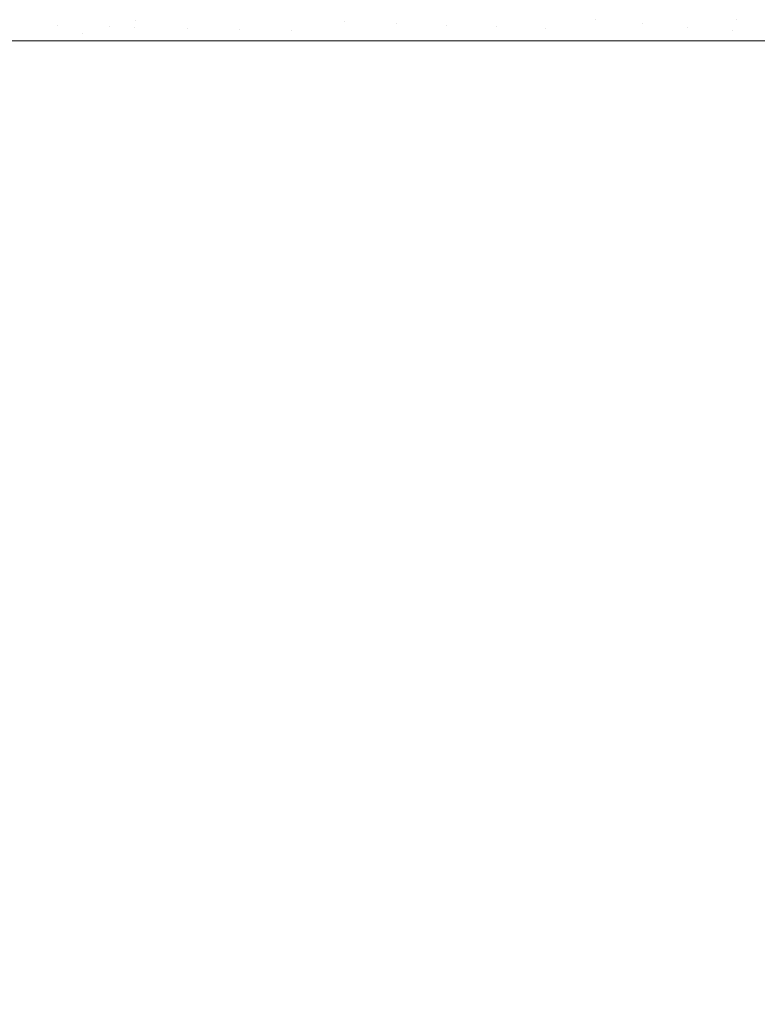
# Model space of a CAD drawing. Header units: centimetres. Extents: x -44.1 to 45.2, y 4.2 to 6.
# Tile 60 of 256: x -44.0277 to -43.932, y 5.7752 to 5.903. Entities that reach past the tile are written whole.
import ezdxf

# ---------------------------------------------------------------- set-up
doc = ezdxf.new("R2010")
doc.units = ezdxf.units.CM
doc.header["$LTSCALE"] = 2.54
doc.layers.add('Lucido design-1', color=7, linetype='Continuous')

# ---------------------------------------------------------------- blocks, each defined once
blk = doc.blocks.new('Gruppo-4-1')
at = {"color": 7, "linetype": 'Continuous', "lineweight": 9}
for points, invisible_edges in [([(-43.94694, 5.90245, -2276.2236), (-43.94606, 5.90492, -2276.2236), (-43.95192, 5.90594, -2276.22429), (-43.95257, 5.9044, -2276.22429)], 15), ([(-43.95257, 5.9044, -2277.02005), (-43.95192, 5.90594, -2277.02005), (-43.94606, 5.90492, -2277.02074), (-43.94694, 5.90245, -2277.02074)], 15), ([(-43.93377, 5.90451, -2276.22265), (-43.93899, 5.90603, -2276.22305), (-43.94035, 5.90393, -2276.22305), (-43.93478, 5.90296, -2276.22265)], 15), ([(-43.99206, 5.90451, -2276.23228), (-43.99226, 5.90304, -2276.23228), (-43.98553, 5.90278, -2276.23043), (-43.98535, 5.90412, -2276.23043)], 15), ([(-43.98535, 5.90412, -2277.01391), (-43.98553, 5.90278, -2277.01391), (-43.99226, 5.90304, -2277.01206), (-43.99206, 5.90451, -2277.01206)], 15), ([(-43.97887, 5.90252, -2276.2288), (-43.97846, 5.90497, -2276.2288), (-43.98508, 5.90549, -2276.23043), (-43.98535, 5.90412, -2276.23043)], 15), ([(-43.98535, 5.90412, -2277.01391), (-43.98508, 5.90549, -2277.01391), (-43.97846, 5.90497, -2277.01554), (-43.97887, 5.90252, -2277.01554)], 15), ([(-43.97192, 5.90444, -2276.22739), (-43.97846, 5.90497, -2276.2288), (-43.97887, 5.90252, -2276.2288), (-43.97229, 5.90227, -2276.22739)], 15), ([(-43.97229, 5.90227, -2277.01695), (-43.97887, 5.90252, -2277.01554), (-43.97846, 5.90497, -2277.01554), (-43.97192, 5.90444, -2277.01695)], 15), ([(-43.95868, 5.90517, -2276.22514), (-43.95918, 5.90342, -2276.22514), (-43.95299, 5.90293, -2276.22429), (-43.95257, 5.9044, -2276.22429)], 15), ([(-43.95257, 5.9044, -2277.02005), (-43.95299, 5.90293, -2277.02005), (-43.95918, 5.90342, -2277.0192), (-43.95868, 5.90517, -2277.0192)], 15), ([(-43.94694, 5.90245, -2276.2236), (-43.94104, 5.90197, -2276.22305), (-43.94035, 5.90393, -2276.22305), (-43.94606, 5.90492, -2276.2236)], 15), ([(-43.94606, 5.90492, -2277.02074), (-43.94035, 5.90393, -2277.02129), (-43.94104, 5.90197, -2277.02129), (-43.94694, 5.90245, -2277.02074)], 15), ([(-43.93478, 5.90296, -2276.22265), (-43.92936, 5.90202, -2276.22238), (-43.9287, 5.90304, -2276.22238), (-43.93377, 5.90451, -2276.22265)], 15), ([(-43.93377, 5.90451, -2277.02169), (-43.9287, 5.90304, -2277.02196), (-43.92936, 5.90202, -2277.02196), (-43.93478, 5.90296, -2277.02169)], 15), ([(-44.02923, 5.90446, -2276.99736), (-44.02595, 5.90433, -2276.99903), (-44.02612, 5.90224, -2276.99903), (-44.0294, 5.9023, -2276.99736)], 15), ([(-44.0294, 5.9023, -2276.24698), (-44.02612, 5.90224, -2276.24531), (-44.02605, 5.90328, -2276.24531), (-44.02933, 5.90337, -2276.24698)], 15), ([(-44.02281, 5.90218, -2277.00064), (-44.02612, 5.90224, -2276.99903), (-44.02595, 5.90433, -2276.99903), (-44.02264, 5.90421, -2277.00064)], 15), ([(-44.02605, 5.90328, -2276.24531), (-44.02612, 5.90224, -2276.24531), (-44.01947, 5.90212, -2276.24217), (-44.0194, 5.90309, -2276.24217)], 15), ([(-44.0194, 5.90309, -2277.00217), (-44.01947, 5.90212, -2277.00217), (-44.02281, 5.90218, -2277.00064), (-44.02264, 5.90421, -2277.00064)], 15), ([(-44.01611, 5.90205, -2276.2407), (-44.01596, 5.90395, -2276.2407), (-44.01931, 5.90408, -2276.24217), (-44.0194, 5.90309, -2276.24217)], 15), ([(-44.0194, 5.90309, -2277.00217), (-44.01931, 5.90408, -2277.00217), (-44.01259, 5.90382, -2277.00503), (-44.01268, 5.9029, -2277.00503)], 15), ([(-44.01611, 5.90205, -2276.2407), (-44.01274, 5.90199, -2276.23931), (-44.01259, 5.90382, -2276.23931), (-44.01596, 5.90395, -2276.2407)], 15), ([(-44.00595, 5.90186, -2276.23671), (-44.00582, 5.90356, -2276.23671), (-44.01259, 5.90382, -2276.23931), (-44.01274, 5.90199, -2276.23931)], 15), ([(-44.01268, 5.9029, -2277.00503), (-44.01259, 5.90382, -2277.00503), (-44.00582, 5.90356, -2277.00763), (-44.00595, 5.90186, -2277.00763)], 15), ([(-43.99916, 5.90173, -2276.23437), (-43.99903, 5.9033, -2276.23437), (-44.00582, 5.90356, -2276.23671), (-44.00595, 5.90186, -2276.23671)], 15), ([(-44.00595, 5.90186, -2277.00763), (-44.00582, 5.90356, -2277.00763), (-43.99903, 5.9033, -2277.00997), (-43.99916, 5.90173, -2277.00997)], 15), ([(-43.99238, 5.9016, -2276.23228), (-43.99226, 5.90304, -2276.23228), (-43.99903, 5.9033, -2276.23437), (-43.99916, 5.90173, -2276.23437)], 15), ([(-43.99916, 5.90173, -2277.00997), (-43.99903, 5.9033, -2277.00997), (-43.99226, 5.90304, -2277.01206), (-43.99238, 5.9016, -2277.01206)], 15), ([(-43.98535, 5.90412, -2276.23043), (-43.98553, 5.90278, -2276.23043), (-43.97887, 5.90252, -2276.2288)], 11), ([(-43.97887, 5.90252, -2277.01554), (-43.98553, 5.90278, -2277.01391), (-43.98535, 5.90412, -2277.01391)], 11), ([(-43.97229, 5.90227, -2276.22739), (-43.96581, 5.90202, -2276.22617), (-43.96549, 5.90393, -2276.22617), (-43.97192, 5.90444, -2276.22739)], 15), ([(-43.97192, 5.90444, -2277.01695), (-43.96549, 5.90393, -2277.01817), (-43.96581, 5.90202, -2277.01817), (-43.97229, 5.90227, -2277.01695)], 15), ([(-43.95945, 5.90177, -2276.22514), (-43.95918, 5.90342, -2276.22514), (-43.96549, 5.90393, -2276.22617), (-43.96581, 5.90202, -2276.22617)], 15), ([(-43.96581, 5.90202, -2277.01817), (-43.96549, 5.90393, -2277.01817), (-43.95918, 5.90342, -2277.0192), (-43.95945, 5.90177, -2277.0192)], 15), ([(-43.95661, 5.90021, -2276.22472), (-43.95918, 5.90342, -2276.22514), (-43.95945, 5.90177, -2276.22514)], 11), ([(-43.95945, 5.90177, -2277.0192), (-43.95918, 5.90342, -2277.0192), (-43.95661, 5.90021, -2277.01962)], 11), ([(-43.95299, 5.90293, -2276.22429), (-43.95918, 5.90342, -2276.22514), (-43.95661, 5.90021, -2276.22472)], 11), ([(-43.95661, 5.90021, -2277.01962), (-43.95918, 5.90342, -2277.0192), (-43.95299, 5.90293, -2277.02005)], 11), ([(-43.95257, 5.9044, -2276.22429), (-43.95299, 5.90293, -2276.22429), (-43.94694, 5.90245, -2276.2236)], 11), ([(-43.94694, 5.90245, -2277.02074), (-43.95299, 5.90293, -2277.02005), (-43.95257, 5.9044, -2277.02005)], 11), ([(-43.93554, 5.90021, -2276.22266), (-43.93478, 5.90296, -2276.22265), (-43.94035, 5.90393, -2276.22305), (-43.94104, 5.90197, -2276.22305)], 15), ([(-43.93529, 5.90151, -2277.02169), (-43.94104, 5.90197, -2277.02129), (-43.94035, 5.90393, -2277.02129), (-43.93478, 5.90296, -2277.02169)], 15), ([(-44.0294, 5.9023, -2276.99736), (-44.02612, 5.90224, -2276.99903), (-44.02418, 5.90021, -2277.00001), (-44.03028, 5.90021, -2276.99692)], 11), ([(-44.02944, 5.90125, -2276.24698), (-44.02616, 5.90122, -2276.24531), (-44.02612, 5.90224, -2276.24531), (-44.0294, 5.9023, -2276.24698)], 15), ([(-44.01951, 5.90116, -2276.24217), (-44.01947, 5.90212, -2276.24217), (-44.02612, 5.90224, -2276.24531), (-44.02616, 5.90122, -2276.24531)], 15), ([(-44.02418, 5.90021, -2277.00001), (-44.02612, 5.90224, -2276.99903), (-44.02281, 5.90218, -2277.00064)], 11), ([(-44.02281, 5.90218, -2277.00064), (-44.01947, 5.90212, -2277.00217), (-44.01721, 5.90021, -2277.00318), (-44.02418, 5.90021, -2277.00001)], 11), ([(-44.01611, 5.90205, -2276.2407), (-44.01947, 5.90212, -2276.24217), (-44.01951, 5.90116, -2276.24217)], 11), ([(-44.01721, 5.90021, -2276.24116), (-44.01611, 5.90205, -2276.2407), (-44.01951, 5.90116, -2276.24217)], 11), ([(-44.0194, 5.90309, -2276.24217), (-44.01947, 5.90212, -2276.24217), (-44.01611, 5.90205, -2276.2407)], 11), ([(-44.01268, 5.9029, -2277.00503), (-44.01274, 5.90199, -2277.00503), (-44.01947, 5.90212, -2277.00217), (-44.0194, 5.90309, -2277.00217)], 15), ([(-44.01721, 5.90021, -2277.00318), (-44.01947, 5.90212, -2277.00217), (-44.01274, 5.90199, -2277.00503)], 11), ([(-44.01721, 5.90021, -2276.24116), (-44.01277, 5.90021, -2276.23934), (-44.01274, 5.90199, -2276.23931), (-44.01611, 5.90205, -2276.2407)], 14), ([(-44.01274, 5.90199, -2277.00503), (-44.01009, 5.90021, -2277.0061), (-44.01721, 5.90021, -2277.00318)], 9), ([(-44.01274, 5.90199, -2276.23931), (-44.01277, 5.90021, -2276.23934), (-44.01009, 5.90021, -2276.23824)], 9), ([(-44.00595, 5.90186, -2277.00763), (-44.01274, 5.90199, -2277.00503), (-44.01268, 5.9029, -2277.00503)], 11), ([(-44.00595, 5.90186, -2276.23671), (-44.01274, 5.90199, -2276.23931), (-44.01009, 5.90021, -2276.23824)], 11), ([(-44.01009, 5.90021, -2277.0061), (-44.01274, 5.90199, -2277.00503), (-44.00595, 5.90186, -2277.00763)], 11), ([(-43.98567, 5.90021, -2276.23043), (-43.98553, 5.90278, -2276.23043), (-43.99226, 5.90304, -2276.23228), (-43.99238, 5.9016, -2276.23228)], 15), ([(-43.99238, 5.9016, -2277.01206), (-43.99226, 5.90304, -2277.01206), (-43.98553, 5.90278, -2277.01391), (-43.98567, 5.90021, -2277.01391)], 15), ([(-43.98553, 5.90278, -2276.23043), (-43.98567, 5.90021, -2276.23043), (-43.98553, 5.90021, -2276.23039)], 9), ([(-43.98553, 5.90021, -2277.01395), (-43.98567, 5.90021, -2277.01391), (-43.98553, 5.90278, -2277.01391)], 10), ([(-43.98553, 5.90278, -2276.23043), (-43.98553, 5.90021, -2276.23039), (-43.97898, 5.90021, -2276.22884)], 9), ([(-43.97898, 5.90021, -2276.22884), (-43.97887, 5.90252, -2276.2288), (-43.98553, 5.90278, -2276.23043)], 11), ([(-43.98553, 5.90021, -2277.01395), (-43.98553, 5.90278, -2277.01391), (-43.97887, 5.90252, -2277.01554)], 11), ([(-43.97887, 5.90252, -2277.01554), (-43.97633, 5.90021, -2277.01613), (-43.98553, 5.90021, -2277.01395)], 9), ([(-43.97887, 5.90252, -2276.2288), (-43.97898, 5.90021, -2276.22884), (-43.97633, 5.90021, -2276.22821)], 9), ([(-43.97229, 5.90227, -2276.22739), (-43.97887, 5.90252, -2276.2288), (-43.97633, 5.90021, -2276.22821)], 11), ([(-43.97633, 5.90021, -2277.01613), (-43.97887, 5.90252, -2277.01554), (-43.97229, 5.90227, -2277.01695)], 11), ([(-43.97633, 5.90021, -2276.22821), (-43.97239, 5.90021, -2276.22743), (-43.97229, 5.90227, -2276.22739)], 10), ([(-43.96667, 5.90021, -2277.01804), (-43.97633, 5.90021, -2277.01613), (-43.97229, 5.90227, -2277.01695)], 10), ([(-43.97229, 5.90227, -2276.22739), (-43.97239, 5.90021, -2276.22743), (-43.96667, 5.90021, -2276.2263)], 9), ([(-43.96667, 5.90021, -2276.2263), (-43.96581, 5.90202, -2276.22617), (-43.97229, 5.90227, -2276.22739)], 11), ([(-43.97229, 5.90227, -2277.01695), (-43.96581, 5.90202, -2277.01817), (-43.96667, 5.90021, -2277.01804)], 11), ([(-43.96581, 5.90202, -2276.22617), (-43.96667, 5.90021, -2276.2263), (-43.95953, 5.90021, -2276.22518)], 9), ([(-43.95953, 5.90021, -2277.01916), (-43.96667, 5.90021, -2277.01804), (-43.96581, 5.90202, -2277.01817)], 10), ([(-43.95953, 5.90021, -2276.22518), (-43.95945, 5.90177, -2276.22514), (-43.96581, 5.90202, -2276.22617)], 11), ([(-43.96581, 5.90202, -2277.01817), (-43.95945, 5.90177, -2277.0192), (-43.95953, 5.90021, -2277.01916)], 11), ([(-43.95661, 5.90021, -2276.22472), (-43.95329, 5.90021, -2276.22433), (-43.95299, 5.90293, -2276.22429)], 10), ([(-43.95299, 5.90293, -2277.02005), (-43.95329, 5.90021, -2277.02001), (-43.95661, 5.90021, -2277.01962)], 9), ([(-43.94694, 5.90245, -2276.2236), (-43.95299, 5.90293, -2276.22429), (-43.95329, 5.90021, -2276.22433)], 11), ([(-43.95329, 5.90021, -2277.02001), (-43.95299, 5.90293, -2277.02005), (-43.94694, 5.90245, -2277.02074)], 11), ([(-43.95329, 5.90021, -2276.22433), (-43.9462, 5.90021, -2276.2235), (-43.94694, 5.90245, -2276.2236)], 10), ([(-43.94694, 5.90245, -2277.02074), (-43.9462, 5.90021, -2277.02084), (-43.95329, 5.90021, -2277.02001)], 9), ([(-43.94104, 5.90197, -2276.22305), (-43.94694, 5.90245, -2276.2236), (-43.9462, 5.90021, -2276.2235)], 11), ([(-43.94694, 5.90245, -2277.02074), (-43.94104, 5.90197, -2277.02129), (-43.9462, 5.90021, -2277.02084)], 11), ([(-43.9462, 5.90021, -2276.2235), (-43.94123, 5.90021, -2276.22311), (-43.94104, 5.90197, -2276.22305)], 10), ([(-43.93554, 5.90021, -2277.02168), (-43.9462, 5.90021, -2277.02084), (-43.94104, 5.90197, -2277.02129)], 10), ([(-43.94104, 5.90197, -2276.22305), (-43.94123, 5.90021, -2276.22311), (-43.93554, 5.90021, -2276.22266)], 9), ([(-43.94104, 5.90197, -2277.02129), (-43.93529, 5.90151, -2277.02169), (-43.93554, 5.90021, -2277.02168)], 11), ([(-43.93554, 5.90021, -2276.22266), (-43.93543, 5.90021, -2276.22265), (-43.93478, 5.90296, -2276.22265)], 10), ([(-43.93478, 5.90296, -2276.22265), (-43.93543, 5.90021, -2276.22265), (-43.92979, 5.90021, -2276.22243)], 9), ([(-43.93478, 5.90296, -2277.02169), (-43.92936, 5.90202, -2277.02196), (-43.9297, 5.90107, -2277.02196), (-43.93529, 5.90151, -2277.02169)], 15), ([(-43.92979, 5.90021, -2276.22243), (-43.92936, 5.90202, -2276.22238), (-43.93478, 5.90296, -2276.22265)], 11), ([(-44.03028, 5.90021, -2276.24742), (-44.02616, 5.90021, -2276.24533), (-44.02616, 5.90122, -2276.24531), (-44.02944, 5.90125, -2276.24698)], 14), ([(-44.01951, 5.90116, -2276.24217), (-44.02616, 5.90122, -2276.24531), (-44.02418, 5.90021, -2276.24433)], 11), ([(-44.02616, 5.90122, -2276.24531), (-44.02616, 5.90021, -2276.24533), (-44.02418, 5.90021, -2276.24433)], 9), ([(-44.02418, 5.90021, -2276.24433), (-44.01951, 5.90021, -2276.2422), (-44.01951, 5.90116, -2276.24217)], 10), ([(-44.01951, 5.90116, -2276.24217), (-44.01951, 5.90021, -2276.2422), (-44.01721, 5.90021, -2276.24116)], 9), ([(-44.01009, 5.90021, -2276.23824), (-44.00598, 5.90021, -2276.23675), (-44.00595, 5.90186, -2276.23671)], 10), ([(-44.00595, 5.90186, -2277.00763), (-44.00242, 5.90021, -2277.00889), (-44.01009, 5.90021, -2277.0061)], 9), ([(-44.00595, 5.90186, -2276.23671), (-44.00598, 5.90021, -2276.23675), (-44.00242, 5.90021, -2276.23545)], 9), ([(-44.00242, 5.90021, -2276.23545), (-43.99916, 5.90173, -2276.23437), (-44.00595, 5.90186, -2276.23671)], 11), ([(-43.99916, 5.90173, -2277.00997), (-44.00242, 5.90021, -2277.00889), (-44.00595, 5.90186, -2277.00763)], 11), ([(-44.00242, 5.90021, -2276.23545), (-43.99919, 5.90021, -2276.23441), (-43.99916, 5.90173, -2276.23437)], 10), ([(-43.99423, 5.90021, -2277.01152), (-44.00242, 5.90021, -2277.00889), (-43.99916, 5.90173, -2277.00997)], 10), ([(-43.99916, 5.90173, -2276.23437), (-43.99919, 5.90021, -2276.23441), (-43.99423, 5.90021, -2276.23282)], 9), ([(-43.99423, 5.90021, -2276.23282), (-43.99238, 5.9016, -2276.23228), (-43.99916, 5.90173, -2276.23437)], 11), ([(-43.99916, 5.90173, -2277.00997), (-43.99238, 5.9016, -2277.01206), (-43.99423, 5.90021, -2277.01152)], 11), ([(-43.99423, 5.90021, -2276.23282), (-43.9924, 5.90021, -2276.23231), (-43.99238, 5.9016, -2276.23228)], 10), ([(-43.99238, 5.9016, -2277.01206), (-43.9924, 5.90021, -2277.01203), (-43.99423, 5.90021, -2277.01152)], 9), ([(-43.99238, 5.9016, -2276.23228), (-43.9924, 5.90021, -2276.23231), (-43.98567, 5.90021, -2276.23043)], 9), ([(-43.98567, 5.90021, -2277.01391), (-43.9924, 5.90021, -2277.01203), (-43.99238, 5.9016, -2277.01206)], 10), ([(-43.95945, 5.90177, -2276.22514), (-43.95953, 5.90021, -2276.22518), (-43.95661, 5.90021, -2276.22472)], 9), ([(-43.95661, 5.90021, -2277.01962), (-43.95953, 5.90021, -2277.01916), (-43.95945, 5.90177, -2277.0192)], 10), ([(-43.92979, 5.90021, -2277.02191), (-43.93554, 5.90021, -2277.02168), (-43.93529, 5.90151, -2277.02169)], 10), ([(-43.93529, 5.90151, -2277.02169), (-43.9297, 5.90107, -2277.02196), (-43.92979, 5.90021, -2277.02191)], 11), ([(-44.02616, 5.90021, -2276.24533), (-44.03028, 5.90021, -2276.24742), (-44.03028, 4.30021, -2276.24742), (-44.02616, 4.30021, -2276.24533)], 10), ([(-44.03028, 5.90021, -2276.99692), (-44.02418, 5.90021, -2277.00001), (-44.02418, 4.30021, -2277.00001), (-44.02945, 4.30021, -2276.99734)], 10), ([(-44.02616, 4.30021, -2276.24533), (-44.02418, 4.30021, -2276.24433), (-44.02418, 5.90021, -2276.24433), (-44.02616, 5.90021, -2276.24533)], 10), ([(-44.01951, 5.90021, -2276.2422), (-44.02418, 5.90021, -2276.24433), (-44.02418, 4.30021, -2276.24433), (-44.02285, 4.30021, -2276.24373)], 10), ([(-44.02418, 5.90021, -2277.00001), (-44.01721, 5.90021, -2277.00318), (-44.01721, 4.30021, -2277.00318), (-44.01951, 4.30021, -2277.00214)], 10), ([(-44.01951, 4.30021, -2277.00214), (-44.02418, 4.30021, -2277.00001), (-44.02418, 5.90021, -2277.00001)], 10), ([(-44.02285, 4.30021, -2276.24373), (-44.01951, 4.30021, -2276.2422), (-44.01951, 5.90021, -2276.2422)], 10), ([(-44.01951, 4.30021, -2276.2422), (-44.01721, 4.30021, -2276.24116), (-44.01721, 5.90021, -2276.24116), (-44.01951, 5.90021, -2276.2422)], 10), ([(-44.01277, 5.90021, -2276.23934), (-44.01721, 5.90021, -2276.24116), (-44.01721, 4.30021, -2276.24116), (-44.01277, 4.30021, -2276.23934)], 10), ([(-44.01721, 5.90021, -2277.00318), (-44.01009, 5.90021, -2277.0061), (-44.01009, 4.30021, -2277.0061), (-44.01277, 4.30021, -2277.005)], 10), ([(-44.01277, 4.30021, -2277.005), (-44.01721, 4.30021, -2277.00318), (-44.01721, 5.90021, -2277.00318)], 10), ([(-44.01277, 4.30021, -2276.23934), (-44.01009, 4.30021, -2276.23824), (-44.01009, 5.90021, -2276.23824), (-44.01277, 5.90021, -2276.23934)], 10), ([(-44.00598, 5.90021, -2276.23675), (-44.01009, 5.90021, -2276.23824), (-44.01009, 4.30021, -2276.23824), (-44.00598, 4.30021, -2276.23675)], 10), ([(-44.01009, 5.90021, -2277.0061), (-44.00242, 5.90021, -2277.00889), (-44.00242, 4.30021, -2277.00889), (-44.00598, 4.30021, -2277.00759)], 10), ([(-44.00598, 4.30021, -2277.00759), (-44.01009, 4.30021, -2277.0061), (-44.01009, 5.90021, -2277.0061)], 10), ([(-44.00598, 4.30021, -2276.23675), (-44.00242, 4.30021, -2276.23545), (-44.00242, 5.90021, -2276.23545), (-44.00598, 5.90021, -2276.23675)], 10), ([(-43.99919, 5.90021, -2276.23441), (-44.00242, 5.90021, -2276.23545), (-44.00242, 4.30021, -2276.23545), (-43.99919, 4.30021, -2276.23441)], 10), ([(-44.00242, 4.30021, -2277.00889), (-44.00242, 5.90021, -2277.00889), (-43.99423, 5.90021, -2277.01152), (-43.99423, 4.30021, -2277.01152)], 5), ([(-43.99919, 4.30021, -2276.23441), (-43.99423, 4.30021, -2276.23282), (-43.99423, 5.90021, -2276.23282), (-43.99919, 5.90021, -2276.23441)], 10), ([(-43.9924, 5.90021, -2276.23231), (-43.99423, 5.90021, -2276.23282), (-43.99423, 4.30021, -2276.23282), (-43.9924, 4.30021, -2276.23231)], 10), ([(-43.9924, 4.30021, -2277.01203), (-43.99423, 4.30021, -2277.01152), (-43.99423, 5.90021, -2277.01152), (-43.9924, 5.90021, -2277.01203)], 10), ([(-43.98567, 5.90021, -2276.23043), (-43.9924, 5.90021, -2276.23231), (-43.9924, 4.30021, -2276.23231), (-43.98567, 4.30021, -2276.23043)], 10), ([(-43.9924, 5.90021, -2277.01203), (-43.98567, 5.90021, -2277.01391), (-43.98567, 4.30021, -2277.01391), (-43.9924, 4.30021, -2277.01203)], 10), ([(-43.98567, 4.30021, -2276.23043), (-43.98553, 4.30021, -2276.23039), (-43.98553, 5.90021, -2276.23039), (-43.98567, 5.90021, -2276.23043)], 10), ([(-43.98567, 5.90021, -2277.01391), (-43.98553, 5.90021, -2277.01395), (-43.98553, 4.30021, -2277.01395), (-43.98567, 4.30021, -2277.01391)], 10), ([(-43.97898, 5.90021, -2276.22884), (-43.98553, 5.90021, -2276.23039), (-43.98553, 4.30021, -2276.23039), (-43.97898, 4.30021, -2276.22884)], 10), ([(-43.98553, 4.30021, -2277.01395), (-43.98553, 5.90021, -2277.01395), (-43.97633, 5.90021, -2277.01613), (-43.97633, 4.30021, -2277.01613)], 5), ([(-43.97898, 4.30021, -2276.22884), (-43.97633, 4.30021, -2276.22821), (-43.97633, 5.90021, -2276.22821), (-43.97898, 5.90021, -2276.22884)], 10), ([(-43.97239, 5.90021, -2276.22743), (-43.97633, 5.90021, -2276.22821), (-43.97633, 4.30021, -2276.22821), (-43.97239, 4.30021, -2276.22743)], 10), ([(-43.97633, 5.90021, -2277.01613), (-43.96667, 5.90021, -2277.01804), (-43.96667, 4.30021, -2277.01804), (-43.97239, 4.30021, -2277.01691)], 10), ([(-43.97239, 4.30021, -2277.01691), (-43.97633, 4.30021, -2277.01613), (-43.97633, 5.90021, -2277.01613)], 10), ([(-43.97239, 4.30021, -2276.22743), (-43.96667, 4.30021, -2276.2263), (-43.96667, 5.90021, -2276.2263), (-43.97239, 5.90021, -2276.22743)], 10), ([(-43.95953, 5.90021, -2276.22518), (-43.96667, 5.90021, -2276.2263), (-43.96667, 4.30021, -2276.2263), (-43.95953, 4.30021, -2276.22518)], 10), ([(-43.95953, 4.30021, -2277.01916), (-43.96667, 4.30021, -2277.01804), (-43.96667, 5.90021, -2277.01804), (-43.95953, 5.90021, -2277.01916)], 10), ([(-43.95953, 4.30021, -2276.22518), (-43.95661, 4.30021, -2276.22472), (-43.95661, 5.90021, -2276.22472), (-43.95953, 5.90021, -2276.22518)], 10), ([(-43.95953, 5.90021, -2277.01916), (-43.95661, 5.90021, -2277.01962), (-43.95661, 4.30021, -2277.01962), (-43.95953, 4.30021, -2277.01916)], 10), ([(-43.95329, 5.90021, -2276.22433), (-43.95661, 5.90021, -2276.22472), (-43.95661, 4.30021, -2276.22472), (-43.95329, 4.30021, -2276.22433)], 10), ([(-43.95329, 4.30021, -2277.02001), (-43.95661, 4.30021, -2277.01962), (-43.95661, 5.90021, -2277.01962), (-43.95329, 5.90021, -2277.02001)], 10), ([(-43.95329, 4.30021, -2276.22433), (-43.9462, 4.30021, -2276.2235), (-43.9462, 5.90021, -2276.2235), (-43.95329, 5.90021, -2276.22433)], 10), ([(-43.95329, 5.90021, -2277.02001), (-43.9462, 5.90021, -2277.02084), (-43.9462, 4.30021, -2277.02084), (-43.95329, 4.30021, -2277.02001)], 10), ([(-43.94123, 5.90021, -2276.22311), (-43.9462, 5.90021, -2276.2235), (-43.9462, 4.30021, -2276.2235), (-43.94123, 4.30021, -2276.22311)], 10), ([(-43.9462, 5.90021, -2277.02084), (-43.93554, 5.90021, -2277.02168), (-43.93554, 4.30021, -2277.02168), (-43.94123, 4.30021, -2277.02123)], 10), ([(-43.94123, 4.30021, -2277.02123), (-43.9462, 4.30021, -2277.02084), (-43.9462, 5.90021, -2277.02084)], 10), ([(-43.94123, 4.30021, -2276.22311), (-43.93554, 4.30021, -2276.22266), (-43.93554, 5.90021, -2276.22266), (-43.94123, 5.90021, -2276.22311)], 10), ([(-43.93554, 4.30021, -2276.22266), (-43.92979, 4.30021, -2276.22243), (-43.92979, 5.90021, -2276.22243), (-43.93543, 5.90021, -2276.22265)], 10), ([(-43.93543, 5.90021, -2276.22265), (-43.93554, 5.90021, -2276.22266), (-43.93554, 4.30021, -2276.22266)], 10), ([(-43.92979, 4.30021, -2277.02191), (-43.93543, 4.30021, -2277.02169), (-43.93554, 5.90021, -2277.02168), (-43.92979, 5.90021, -2277.02191)], 10), ([(-43.93543, 4.30021, -2277.02169), (-43.93554, 4.30021, -2277.02168), (-43.93554, 5.90021, -2277.02168)], 10)]:
    blk.add_3dface(points, dxfattribs=dict(at, invisible_edges=invisible_edges))
blk = doc.blocks.new('Gruppo-5-1')
at = {"color": 7}
blk.add_blockref('Gruppo-4-1', (0, 0), dxfattribs=at)

msp = doc.modelspace()

# ---------------------------------------------------------------- block references
at = {"layer": 'Lucido design-1', "color": 7}
msp.add_blockref('Gruppo-5-1', (0, 0), dxfattribs=at)

doc.saveas('drawing.dxf')
